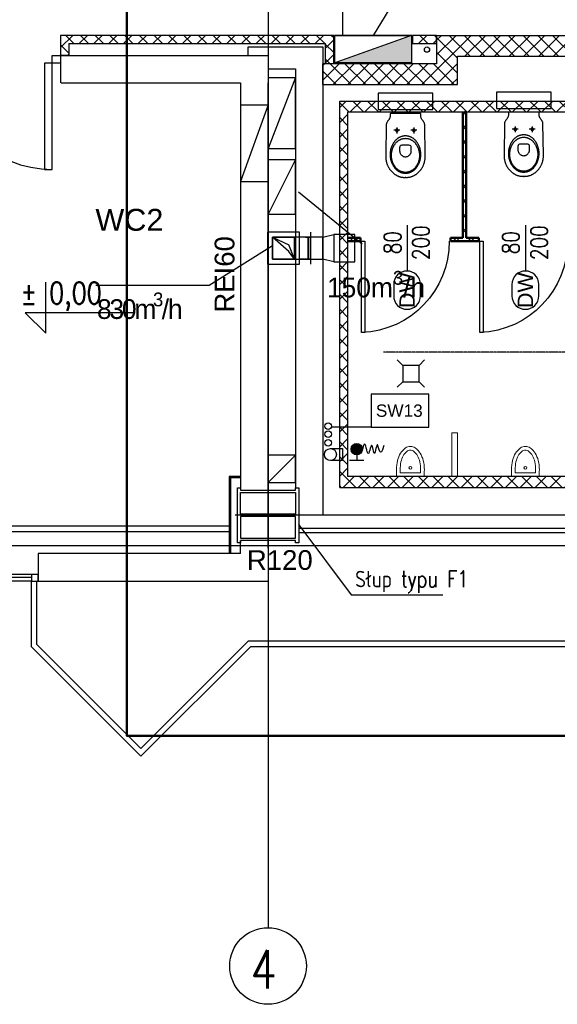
# Model space of a CAD drawing. Header units: centimetres. Extents: x -228435 to 111511, y -89367 to 428125.
# Tile 20 of 216: x -24807 to -19899, y 533 to 9528. Entities that reach past the tile are written whole.
import ezdxf
from ezdxf.enums import TextEntityAlignment as Align

# ---------------------------------------------------------------- set-up
doc = ezdxf.new("R2010")
doc.units = ezdxf.units.CM
doc.header["$LTSCALE"] = 50
for name, pattern in [('CADVENT_ABOVE_FLOOR', [12.4, 8.4, -1, 0.5, -1, 0.5, -1]), ('CADVENT_CENTERLINE', [9.9, 7.4, -1, 0.5, -1]), ('CADVENT_HIDDEN', [0.8, 0.25, -0.55]), ('DASHDOT2', [12.7, 6.35, -3.175, 0, -3.175])]:
    doc.linetypes.add(name, pattern=pattern)
doc.layers.get('0').update_dxf_attribs({"color": 8})
for name, color, linetype in [('01-104 Went PP Poziom 0$0$L_wywiew', 6, 'Continuous'), ('ARCH_GK', 8, 'Continuous'), ('ARCH_INFO_ETYK_DRZWI', 8, 'Continuous'), ('ARCH_INFO_KOTY_WYSOKOŚCIOWE_IST', 8, 'Continuous'), ('ARCH_INFO_ODPORNOŚĆ OGNIOWA', 8, 'Continuous'), ('ARCH_INFO_OPISY', 8, 'Continuous'), ('ARCH_INFO_OPISY_PRZEGRODY', 8, 'Continuous'), ('ARCH_INFO_OSIE_IST', 8, 'DASHDOT2'), ('ARCH_INFO_OSIE_OPISY_IST', 8, 'Continuous'), ('ARCH_MUROWANE_IST', 8, 'Continuous'), ('ARCH_OTWORY_WENTYLACJA_IST', 8, 'Continuous'), ('ARCH_PRZEKROJOWE_IST', 8, 'Continuous'), ('ARCH_SCHODY_IST', 8, 'Continuous'), ('ARCH_STAL_IST', 8, 'Continuous'), ('ARCH_WYPOSAŻENIE_SANITARNE', 8, 'Continuous'), ('ARCH_ŚCIANKI_WC_5', 8, 'Continuous'), ('ARCH_ŚLUSARKA_DRZWI', 8, 'Continuous'), ('ARCH_ŚLUSARKA_OKNA_IST', 8, 'Continuous'), ('ARCH_ŻELBET_IST', 8, 'Continuous'), ('bgde-nawiewCEN', 7, 'Continuous'), ('bgde-tekst', 7, 'Continuous'), ('bgde-wywiewDETAILS', 1, 'Continuous'), ('bgde-wywiewEXP', 5, 'Continuous'), ('bgde-wywiewHIDDEN', 5, 'Continuous'), ('bgde_ opis hydranty', 8, 'Continuous'), ('bgde_otwory na dach', 4, 'Continuous'), ('bgde_urządzenia', 3, 'Continuous'), ('KJP_HYDRANTY', 8, 'Continuous'), ('Kondygnacja -1$0$ARCH_HYDRANTY', 8, 'Continuous'), ('Osie rzutów$0$ARCH_INFO_OSIE_OPISY_IST', 8, 'Continuous')]:
    doc.layers.add(name, color=color, linetype=linetype)
doc.layers.add('ARCH_WIDOK', color=8, linetype='Continuous', lineweight=13)
doc.styles.add('01-104 Went PP Poziom 0$0$Standard', font='txt')
doc.styles.add('Arial', font='ARIAL.TTF')
doc.styles.add('Romans', font='Romans.shx')
doc.styles.add('ROMANS-250-CM', font='romans.shx', dxfattribs={"width": 0.8, "height": 50})
doc.styles.add('ROMANS-50-CM', font='romans.shx', dxfattribs={"width": 0.8, "height": 10})
doc.dimstyles.new('ISO-25', dxfattribs={"dimtxt": 2.5, "dimasz": 2.5, "dimexe": 1.25, "dimexo": 0.625, "dimtad": 1, "dimtxsty": 'Standard', "dimcen": 2.5, "dimadec": 0, "dimazin": 0, "dimtfac": 1, "dimtmove": 0, "dimatfit": 3, "dimfxl": 0, "dimarcsym": 0})
pattern_1 = [(45, (-121140, -45000), (-67.35192, 67.35192), []), (135, (-121140, -45000), (-67.35192, -67.35192), [])]

# ---------------------------------------------------------------- blocks, each defined once
blk = doc.blocks.new('DRZWI_DÓŁ 200')
at = {"layer": 'ARCH_INFO_ETYK_DRZWI'}
blk.add_line((0, 0), (0, -60), dxfattribs=at)
blk.add_lwpolyline([(-17.5, -77.5), (-17.5, -92.5, 1), (17.5, -92.5), (17.5, -77.5, 1)], format="xyb", close=True, dxfattribs=at)
at = {"layer": 'ARCH_INFO_ETYK_DRZWI', "style": 'Romans', "width": 0.8}
for tag, p in [('ADS_DRZWI:SZEROKOŚĆ', (-7.9, -23)), ('ADS_DRZWI:WYSOKOŚĆ', (29, -23))]:
    blk.add_attdef(tag, text='', height=22, rotation=90, dxfattribs=at).set_placement(p, align=Align.CENTER)
at = {"layer": 'ARCH_INFO_ETYK_DRZWI', "color": 1, "style": 'Arial'}
blk.add_attdef('ADS_DRZWI:ODPORNOŚĆ_OGNIOWA', text='', height=22, dxfattribs=at).set_placement((-0.1, 13.3), align=Align.BOTTOM_CENTER)
at = {"layer": 'ARCH_INFO_ETYK_DRZWI', "style": 'Arial'}
blk.add_attdef('ADS_DRZWI:SYMBOL', text='', height=20, rotation=90, dxfattribs=at).set_placement((-10, -85), align=Align.TOP_CENTER)
blk = doc.blocks.new('WC')
at = {"color": 0, "linetype": 'ByBlock', "lineweight": -2}
blk.add_line((-0.25, 58.5), (0.23, 58.5), dxfattribs=at)
for points in [[(-0.25, 58.5), (-0.49, 58.5), (-0.98, 58.48), (-1.49, 58.46), (-2, 58.42), (-2.52, 58.36), (-3.05, 58.3), (-3.57, 58.21), (-4.09, 58.12), (-4.6, 58), (-5.09, 57.87), (-5.57, 57.72), (-5.96, 57.58), (-6.34, 57.43), (-6.73, 57.27), (-7.1, 57.1), (-7.48, 56.93), (-7.85, 56.74), (-8.22, 56.55), (-8.58, 56.34), (-8.94, 56.13), (-9.29, 55.9), (-9.64, 55.67), (-9.99, 55.43), (-10.33, 55.19), (-10.66, 54.93), (-10.99, 54.66), (-11.32, 54.39), (-11.63, 54.11), (-11.95, 53.82), (-12.25, 53.52), (-12.56, 53.21), (-12.85, 52.9), (-13.14, 52.58), (-13.42, 52.25), (-13.7, 51.91), (-13.96, 51.57), (-14.23, 51.22), (-14.48, 50.86), (-14.73, 50.5), (-14.97, 50.13), (-15.2, 49.75), (-15.42, 49.36), (-15.64, 48.97), (-15.84, 48.57), (-16.04, 48.17), (-16.23, 47.76), (-16.41, 47.34), (-16.59, 46.91), (-16.75, 46.49), (-16.91, 46.05), (-17.05, 45.61), (-17.19, 45.16), (-17.31, 44.71), (-17.43, 44.25), (-17.54, 43.79), (-17.63, 43.32), (-17.72, 42.85), (-17.79, 42.37), (-17.86, 41.88), (-17.91, 41.41), (-17.96, 40.92), (-17.99, 40.42), (-18.01, 39.92), (-18.02, 39.41), (-18.02, 38.9), (-18.02, 38.9), (-17.55, 10.27), (-17.52, 9.83), (-17.44, 9.41), (-17.32, 9), (-17.17, 8.61), (-16.98, 8.24), (-16.77, 7.88), (-16.54, 7.52), (-16.3, 7.17), (-16.04, 6.82), (-15.79, 6.48), (-15.53, 6.13), (-15.27, 5.78), (-15.03, 5.42), (-14.8, 5.06), (-14.6, 4.68), (-14.41, 4.29), (-14.26, 3.89), (-14.15, 3.46), (-14.08, 3.02), (-14.05, 2.55), (-14.05, 0.68), (-13.98, 0.3), (-13.74, 0.07), (-13.23, 0), (-0.01, 0), (13.21, 0), (13.72, 0.07), (13.96, 0.3), (14.03, 0.68), (14.03, 2.55), (14.06, 3.02), (14.13, 3.46), (14.24, 3.89), (14.39, 4.29), (14.57, 4.68), (14.78, 5.06), (15.01, 5.42), (15.25, 5.78), (15.51, 6.13), (15.76, 6.48), (16.02, 6.82), (16.28, 7.17), (16.52, 7.52), (16.75, 7.88), (16.96, 8.24), (17.15, 8.61), (17.3, 9), (17.42, 9.41), (17.5, 9.83), (17.53, 10.27), (17.99, 38.9), (18, 39.41), (17.99, 39.92), (17.97, 40.42), (17.94, 40.92), (17.89, 41.41), (17.84, 41.88), (17.77, 42.37), (17.7, 42.85), (17.61, 43.32), (17.52, 43.79), (17.41, 44.25), (17.29, 44.71), (17.17, 45.16), (17.03, 45.61), (16.89, 46.05), (16.73, 46.49), (16.57, 46.91), (16.39, 47.34), (16.21, 47.76), (16.02, 48.17), (15.82, 48.57), (15.62, 48.97), (15.4, 49.36), (15.18, 49.75), (14.94, 50.13), (14.71, 50.5), (14.46, 50.86), (14.2, 51.22), (13.94, 51.57), (13.68, 51.91), (13.4, 52.25), (13.12, 52.58), (12.83, 52.9), (12.53, 53.21), (12.23, 53.52), (11.93, 53.82), (11.61, 54.11), (11.29, 54.39), (10.97, 54.66), (10.64, 54.93), (10.31, 55.19), (9.97, 55.43), (9.62, 55.67), (9.27, 55.9), (8.92, 56.13), (8.56, 56.34), (8.2, 56.55), (7.83, 56.74), (7.46, 56.93), (7.08, 57.1), (6.7, 57.27), (6.32, 57.43), (5.94, 57.58), (5.55, 57.72), (5.55, 57.72), (5.07, 57.87), (4.58, 58), (4.07, 58.12), (3.55, 58.21), (3.03, 58.3), (2.5, 58.36), (1.98, 58.42), (1.46, 58.46), (0.96, 58.48), (0.46, 58.5), (0.23, 58.5)], [(-7.75, 12.95), (-7.75, 18.26)], [(7.75, 12.95), (7.75, 18.26)], [(-10.36, 15.46), (-4.9, 15.46)], [(5.15, 15.46), (10.6, 15.46)]]:
    blk.add_lwpolyline(points, dxfattribs=at)
for points in [[(-0.01, 20.3), (-0.41, 20.31), (-0.8, 20.33), (-1.19, 20.37), (-1.58, 20.42), (-1.97, 20.48), (-2.35, 20.55), (-2.73, 20.64), (-3.1, 20.75), (-3.48, 20.86), (-3.84, 20.99), (-4.21, 21.13), (-4.56, 21.28), (-4.92, 21.44), (-5.27, 21.62), (-5.61, 21.81), (-5.95, 22.01), (-6.29, 22.22), (-6.62, 22.44), (-6.94, 22.67), (-7.26, 22.91), (-7.58, 23.17), (-7.88, 23.43), (-8.18, 23.71), (-8.48, 23.99), (-8.77, 24.28), (-9.05, 24.58), (-9.33, 24.9), (-9.6, 25.22), (-9.86, 25.55), (-10.11, 25.89), (-10.36, 26.23), (-10.6, 26.59), (-10.84, 26.95), (-11.06, 27.32), (-11.28, 27.7), (-11.49, 28.09), (-11.69, 28.48), (-11.88, 28.89), (-12.07, 29.29), (-12.24, 29.71), (-12.41, 30.13), (-12.57, 30.56), (-12.72, 30.99), (-12.86, 31.43), (-12.99, 31.88), (-13.11, 32.33), (-13.22, 32.79), (-13.32, 33.25), (-13.41, 33.72), (-13.49, 34.19), (-13.56, 34.66), (-13.63, 35.14), (-13.67, 35.63), (-13.71, 36.12), (-13.74, 36.61), (-13.76, 37.11), (-13.76, 37.61), (-13.76, 37.61), (-13.76, 38.11), (-13.74, 38.6), (-13.71, 39.1), (-13.67, 39.59), (-13.63, 40.07), (-13.56, 40.55), (-13.49, 41.03), (-13.41, 41.5), (-13.32, 41.95), (-13.22, 42.42), (-13.11, 42.87), (-12.99, 43.32), (-12.86, 43.77), (-12.72, 44.21), (-12.57, 44.64), (-12.41, 45.07), (-12.24, 45.49), (-12.07, 45.91), (-11.88, 46.32), (-11.69, 46.72), (-11.49, 47.11), (-11.28, 47.5), (-11.06, 47.88), (-10.84, 48.25), (-10.6, 48.61), (-10.36, 48.97), (-10.11, 49.32), (-9.86, 49.65), (-9.6, 49.98), (-9.33, 50.3), (-9.05, 50.62), (-8.77, 50.92), (-8.48, 51.21), (-8.18, 51.5), (-7.88, 51.77), (-7.58, 52.03), (-7.26, 52.29), (-6.94, 52.53), (-6.62, 52.76), (-6.29, 52.98), (-5.95, 53.19), (-5.61, 53.39), (-5.27, 53.58), (-4.92, 53.76), (-4.56, 53.92), (-4.21, 54.07), (-3.84, 54.21), (-3.48, 54.34), (-3.1, 54.46), (-2.73, 54.56), (-2.35, 54.65), (-1.97, 54.72), (-1.58, 54.79), (-1.19, 54.83), (-0.8, 54.87), (-0.41, 54.89), (-0.01, 54.9), (-0.01, 54.9), (0.39, 54.89), (0.78, 54.87), (1.17, 54.83), (1.56, 54.79), (1.95, 54.72), (2.33, 54.65), (2.71, 54.56), (3.08, 54.46), (3.45, 54.34), (3.82, 54.21), (4.18, 54.07), (4.54, 53.92), (4.9, 53.76), (5.25, 53.58), (5.59, 53.39), (5.93, 53.19), (6.27, 52.98), (6.6, 52.76), (6.92, 52.53), (7.24, 52.29), (7.55, 52.03), (7.86, 51.77), (8.16, 51.5), (8.46, 51.21), (8.75, 50.92), (9.03, 50.62), (9.31, 50.3), (9.58, 49.98), (9.84, 49.65), (10.09, 49.32), (10.34, 48.97), (10.58, 48.61), (10.81, 48.25), (11.04, 47.88), (11.26, 47.5), (11.47, 47.11), (11.67, 46.72), (11.86, 46.32), (12.05, 45.91), (12.22, 45.49), (12.39, 45.07), (12.55, 44.64), (12.7, 44.21), (12.84, 43.77), (12.97, 43.32), (13.09, 42.87), (13.2, 42.42), (13.3, 41.95), (13.39, 41.5), (13.47, 41.03), (13.54, 40.55), (13.6, 40.07), (13.65, 39.59), (13.69, 39.1), (13.72, 38.6), (13.74, 38.11), (13.74, 37.61), (13.74, 37.61), (13.74, 37.11), (13.72, 36.61), (13.69, 36.12), (13.65, 35.63), (13.6, 35.14), (13.54, 34.66), (13.47, 34.19), (13.39, 33.72), (13.3, 33.25), (13.2, 32.79), (13.09, 32.33), (12.97, 31.88), (12.84, 31.43), (12.7, 30.99), (12.55, 30.56), (12.39, 30.13), (12.22, 29.71), (12.05, 29.29), (11.86, 28.89), (11.67, 28.48), (11.47, 28.09), (11.26, 27.7), (11.04, 27.32), (10.81, 26.95), (10.58, 26.59), (10.34, 26.23), (10.09, 25.89), (9.84, 25.55), (9.58, 25.22), (9.31, 24.9), (9.03, 24.58), (8.75, 24.28), (8.46, 23.99), (8.16, 23.71), (7.86, 23.43), (7.55, 23.17), (7.24, 22.91), (6.92, 22.67), (6.6, 22.44), (6.27, 22.22), (5.93, 22.01), (5.59, 21.81), (5.25, 21.62), (4.9, 21.44), (4.54, 21.28), (4.18, 21.13), (3.82, 20.99), (3.45, 20.86), (3.08, 20.75), (2.71, 20.64), (2.33, 20.55), (1.95, 20.48), (1.56, 20.42), (1.17, 20.37), (0.78, 20.33), (0.39, 20.31), (-0.01, 20.3)], [(-0.01, 22.76), (-0.41, 22.77), (-0.82, 22.79), (-1.21, 22.83), (-1.61, 22.89), (-2, 22.95), (-2.39, 23.04), (-2.77, 23.13), (-3.15, 23.24), (-3.52, 23.36), (-3.89, 23.5), (-4.26, 23.65), (-4.62, 23.81), (-4.97, 23.99), (-5.32, 24.18), (-5.67, 24.38), (-6.01, 24.59), (-6.34, 24.82), (-6.66, 25.05), (-6.98, 25.3), (-7.3, 25.56), (-7.61, 25.83), (-7.91, 26.11), (-8.2, 26.4), (-8.48, 26.7), (-8.76, 27.01), (-9.03, 27.33), (-9.3, 27.66), (-9.55, 28), (-9.8, 28.35), (-10.04, 28.71), (-10.27, 29.07), (-10.49, 29.45), (-10.7, 29.83), (-10.9, 30.22), (-11.1, 30.62), (-11.28, 31.02), (-11.46, 31.44), (-11.62, 31.85), (-11.78, 32.28), (-11.92, 32.71), (-12.05, 33.15), (-12.18, 33.6), (-12.29, 34.05), (-12.39, 34.5), (-12.48, 34.97), (-12.56, 35.43), (-12.63, 35.91), (-12.68, 36.38), (-12.73, 36.86), (-12.76, 37.35), (-12.78, 37.84), (-12.78, 38.33), (-12.78, 38.33), (-12.78, 38.82), (-12.76, 39.31), (-12.73, 39.8), (-12.68, 40.28), (-12.63, 40.75), (-12.56, 41.23), (-12.48, 41.69), (-12.39, 42.14), (-12.29, 42.6), (-12.18, 43.05), (-12.05, 43.49), (-11.92, 43.93), (-11.78, 44.36), (-11.62, 44.79), (-11.46, 45.21), (-11.28, 45.62), (-11.1, 46.03), (-10.9, 46.42), (-10.7, 46.82), (-10.49, 47.2), (-10.27, 47.57), (-10.04, 47.94), (-9.8, 48.29), (-9.55, 48.64), (-9.3, 48.98), (-9.03, 49.31), (-8.76, 49.63), (-8.48, 49.94), (-8.2, 50.24), (-7.91, 50.54), (-7.61, 50.82), (-7.3, 51.08), (-6.98, 51.34), (-6.66, 51.59), (-6.34, 51.83), (-6.01, 52.05), (-5.67, 52.26), (-5.32, 52.47), (-4.97, 52.65), (-4.62, 52.83), (-4.26, 52.99), (-3.89, 53.14), (-3.52, 53.28), (-3.15, 53.4), (-2.77, 53.51), (-2.39, 53.61), (-2, 53.69), (-1.61, 53.76), (-1.21, 53.81), (-0.82, 53.85), (-0.41, 53.87), (-0.01, 53.88), (-0.01, 53.88), (0.39, 53.87), (0.8, 53.85), (1.19, 53.81), (1.59, 53.76), (1.98, 53.69), (2.37, 53.61), (2.75, 53.51), (3.13, 53.4), (3.5, 53.28), (3.87, 53.14), (4.24, 52.99), (4.6, 52.83), (4.95, 52.65), (5.3, 52.47), (5.65, 52.26), (5.99, 52.05), (6.32, 51.83), (6.64, 51.59), (6.96, 51.34), (7.28, 51.08), (7.58, 50.82), (7.89, 50.54), (8.18, 50.24), (8.46, 49.94), (8.74, 49.63), (9.01, 49.31), (9.28, 48.98), (9.53, 48.64), (9.78, 48.29), (10.02, 47.94), (10.25, 47.57), (10.47, 47.2), (10.68, 46.82), (10.88, 46.42), (11.08, 46.03), (11.26, 45.62), (11.44, 45.21), (11.6, 44.79), (11.75, 44.36), (11.9, 43.93), (12.03, 43.49), (12.16, 43.05), (12.27, 42.6), (12.37, 42.14), (12.46, 41.69), (12.54, 41.23), (12.61, 40.75), (12.66, 40.28), (12.7, 39.8), (12.74, 39.31), (12.75, 38.82), (12.76, 38.33), (12.76, 38.33), (12.75, 37.84), (12.74, 37.35), (12.7, 36.86), (12.66, 36.38), (12.61, 35.91), (12.54, 35.43), (12.46, 34.97), (12.37, 34.5), (12.27, 34.05), (12.16, 33.6), (12.03, 33.15), (11.9, 32.71), (11.75, 32.28), (11.6, 31.85), (11.44, 31.44), (11.26, 31.02), (11.08, 30.62), (10.88, 30.22), (10.68, 29.83), (10.47, 29.45), (10.25, 29.07), (10.02, 28.71), (9.78, 28.35), (9.53, 28), (9.28, 27.66), (9.01, 27.33), (8.74, 27.01), (8.46, 26.7), (8.18, 26.4), (7.89, 26.11), (7.58, 25.83), (7.28, 25.56), (6.96, 25.3), (6.64, 25.05), (6.32, 24.82), (5.99, 24.59), (5.65, 24.38), (5.3, 24.18), (4.95, 23.99), (4.6, 23.81), (4.24, 23.65), (3.87, 23.5), (3.5, 23.36), (3.13, 23.24), (2.75, 23.13), (2.37, 23.04), (1.98, 22.95), (1.59, 22.89), (1.19, 22.83), (0.8, 22.79), (0.39, 22.77), (-0.01, 22.76)], [(-0.24, 28.82), (-2.93, 28.82), (-3.62, 28.9), (-4.15, 29.12), (-4.52, 29.44), (-4.77, 29.82), (-4.91, 30.24), (-4.98, 30.64), (-5, 30.99), (-5.01, 34.75), (-4.98, 35.23), (-4.9, 35.71), (-4.77, 36.17), (-4.6, 36.61), (-4.39, 37.04), (-4.14, 37.45), (-3.86, 37.83), (-3.55, 38.19), (-3.21, 38.52), (-2.85, 38.83), (-2.47, 39.1), (-2.08, 39.33), (-1.67, 39.53), (-1.26, 39.69), (-0.84, 39.81), (-0.43, 39.88), (-0.01, 39.91), (0.4, 39.88), (0.82, 39.81), (1.23, 39.69), (1.65, 39.53), (2.05, 39.33), (2.45, 39.1), (2.83, 38.82), (3.19, 38.52), (3.53, 38.18), (3.84, 37.82), (4.12, 37.43), (4.37, 37.02), (4.58, 36.59), (4.75, 36.15), (4.88, 35.68), (4.96, 35.21), (4.99, 34.72), (4.99, 30.97), (4.97, 30.62), (4.9, 30.23), (4.75, 29.82), (4.5, 29.44), (4.13, 29.12), (3.61, 28.9), (2.92, 28.82)], [(-6.6, 15.46), (-6.67, 15.87), (-6.84, 16.19), (-7.1, 16.42), (-7.41, 16.56), (-7.75, 16.61), (-8.09, 16.56), (-8.41, 16.42), (-8.66, 16.19), (-8.84, 15.87), (-8.9, 15.46), (-8.84, 15.04), (-8.66, 14.72), (-8.41, 14.49), (-8.09, 14.35), (-7.75, 14.31), (-7.41, 14.35), (-7.1, 14.49), (-6.84, 14.72), (-6.67, 15.04), (-6.6, 15.46)], [(8.9, 15.46), (8.84, 15.87), (8.66, 16.19), (8.4, 16.42), (8.09, 16.56), (7.75, 16.61), (7.41, 16.56), (7.1, 16.42), (6.84, 16.19), (6.67, 15.87), (6.6, 15.46), (6.67, 15.04), (6.84, 14.72), (7.1, 14.49), (7.41, 14.35), (7.75, 14.31), (8.09, 14.35), (8.41, 14.49), (8.66, 14.72), (8.84, 15.04), (8.9, 15.46)]]:
    blk.add_lwpolyline(points, close=True, dxfattribs=at)
at = {"color": 0, "linetype": 'ByBlock', "lineweight": -2, "ltscale": 3}
blk.add_lwpolyline([(25, -18.5), (25, -3.5), (-25, -3.5), (-25, -18.5)], close=True, dxfattribs=at)
blk = doc.blocks.new('pissoir')
at = {"lineweight": 5}
for p, q in [((-3.32, 12.7), (0, 12.7)), ((-3.32, 9.25), (-3.32, -9.25)), ((0, 12.7), (0, -12.7)), ((-3.32, -12.7), (0, -12.7))]:
    blk.add_line(p, q, dxfattribs=at)
for points in [[(-3.32, 12.7, 0.006599), (-6.19, 12.75, 0.060974), (-14.71, 11.71, 0.074343), (-21.22, 9.02, 0.106943), (-26.04, 4.49, 0.152216), (-27.44, 0, 0.152216), (-26.04, -4.49, 0.106943), (-21.22, -9.02, 0.074343), (-14.71, -11.71, 0.060974), (-6.19, -12.75, 0.006599), (-3.32, -12.7)], [(-6.19, 9.35, 0.053465), (-13.4, 8.58, 0.067315), (-18.81, 6.61, 0.105184), (-22.93, 3.2, 0.16885), (-24.04, 0, 0.16885)], [(-24.04, 0, 0.16885), (-22.93, -3.2, 0.105184), (-18.81, -6.61, 0.067315), (-13.4, -8.58, 0.053465), (-6.19, -9.35, 0.053465)]]:
    blk.add_lwpolyline(points, format="xyb", dxfattribs=at)
blk.add_circle((-7.92, 0), 1.29, dxfattribs=at)
for centre, start, end in [((-5.31, -6.13), 82.62287, 93.27143), ((-5.31, 6.13), 266.72857, 277.37713)]:
    blk.add_arc(centre, 15.51, start, end, dxfattribs=at)
blk = doc.blocks.new('Poziom 0_część B$0$złączka')
at = {"ltscale": 100}
h = blk.add_hatch(color=256, dxfattribs=at)
edge = h.paths.add_edge_path()
edge.add_arc((10.13, 0), 5.2, 0, 360)
for p, q in [((0, 6.5), (0, -6.5)), ((4.93, 0), (0, 0)), ((9.41, -9.21), (11.45, -8.74)), ((13.32, -6.15), (10.13, -5.2)), ((11.45, -8.74), (13.27, -8.23)), ((13.27, -8.23), (14.47, -7.64)), ((14.63, -6.95), (13.32, -6.15)), ((14.47, -7.64), (14.63, -6.95)), ((6.08, -10.51), (6.36, -10.07)), ((6.6, -10.96), (6.08, -10.51)), ((6.13, -16.13), (6.36, -15.82)), ((6.64, -16.47), (6.13, -16.13)), ((6.36, -10.07), (7.57, -9.64)), ((6.36, -15.82), (7.21, -15.51)), ((7.7, -11.42), (6.6, -10.96)), ((7.74, -16.82), (6.64, -16.47)), ((7.21, -15.51), (8.46, -15.21)), ((7.57, -9.64), (9.41, -9.21)), ((9.15, -11.88), (7.7, -11.42)), ((9.2, -17.18), (7.74, -16.82)), ((8.46, -15.21), (9.92, -14.91)), ((10.71, -12.33), (9.15, -11.88)), ((10.8, -17.55), (9.2, -17.18)), ((9.92, -14.91), (11.38, -14.6)), ((12.14, -12.77), (10.71, -12.33)), ((12.3, -17.93), (10.8, -17.55)), ((11.38, -14.6), (12.64, -14.28)), ((13.23, -13.18), (12.14, -12.77)), ((13.48, -18.32), (12.3, -17.93)), ((12.64, -14.28), (13.49, -13.94)), ((13.73, -13.58), (13.23, -13.18)), ((13.49, -13.94), (13.73, -13.58)), ((7.3, -21.72), (8.09, -21.01)), ((7.63, -22.57), (7.3, -21.72)), ((9.51, -23.61), (7.63, -22.57)), ((8.09, -21.01), (9.58, -20.43)), ((13.36, -24.87), (9.51, -23.61)), ((9.58, -20.43), (11.34, -19.94)), ((11.34, -19.94), (12.95, -19.51)), ((12.95, -19.51), (13.98, -19.11)), ((14.12, -18.71), (13.48, -18.32)), ((13.98, -19.11), (14.12, -18.71))]:
    blk.add_line(p, q, dxfattribs=at)
blk.add_circle((10.13, 0), 5.2, dxfattribs=at)
blk = doc.blocks.new('Poziom 0_część B$0$WPUST PODŁOGOWY')
for points in [[(-12.5, 12.5), (-7.5, 7.5)], [(12.5, 12.5), (7.5, 7.5)], [(-7.5, -7.5), (-12.5, -12.5)], [(7.5, -7.5), (12.5, -12.5)]]:
    blk.add_lwpolyline(points)
blk.add_lwpolyline([(-7.5, 7.5), (7.5, 7.5), (7.5, -7.5), (-7.5, -7.5)], close=True)
blk = doc.blocks.new('Osie rzutów')
at = {"layer": 'ARCH_INFO_OSIE_IST', "ltscale": 10}
for p, q in [((9860, 12510), (9860, 4623.26)), ((9860, 4970), (9860, 5030)), ((4436.04, 5000), (15156.54, 5000)), ((9890, 5000), (9830, 5000))]:
    blk.add_line(p, q, dxfattribs=at)
at = {"layer": 'ARCH_INFO_OSIE_OPISY_IST'}
blk.add_circle((9860, 4588.26), 35, dxfattribs=at)
at = {"layer": 'ARCH_INFO_OSIE_OPISY_IST', "style": 'ROMANS-250-CM', "width": 0.8}
blk.add_text('4', height=35, dxfattribs=at).set_placement((9844.03, 4567.67))
blk = doc.blocks.new('*U1428')
at = {"linetype": 'Continuous', "lineweight": -2}
for p, q in [((0, 195, 145), (0, -95, 145)), ((0, 195, -145), (0, 195, 145)), ((0, -95, -145), (0, 195, -145)), ((0, -95, 145), (0, -95, -145)), ((0, -200, 100), (0, -200, -100)), ((0, -200, -100), (0, -200, -145)), ((0, -200, 145), (0, -200, 100))]:
    blk.add_line(p, q, dxfattribs=at)
at = {"color": 0, "linetype": 'ByBlock', "lineweight": -2}
for p, q in [((0, -50, -100), (0, 150, -100)), ((0, 150, -100), (0, 150, 100)), ((0, 150, 100), (0, -50, 100)), ((0, -50, 100), (0, -50, -100)), ((0, -150, 100), (0, -95, 100)), ((0, -150, -100), (0, -95, -100)), ((0, -200, 100), (0, -150, 100)), ((0, -150, -100), (0, -200, -100))]:
    blk.add_line(p, q, dxfattribs=at)
at = {"linetype": 'Continuous', "lineweight": -3}
blk.add_line((0, -180, 100), (0, -180, -100), dxfattribs=at)

msp = doc.modelspace()

# ---------------------------------------------------------------- hatches: boundary and pattern name
at = {"layer": 'ARCH_GK', "linetype": 'Continuous', "lineweight": -3}
h = msp.add_hatch(dxfattribs=at)
h.set_pattern_fill('ANSI37', color=256, scale=30, angle=-360, style=0)
h.set_pattern_definition(pattern_1)
h.paths.add_polyline_path([(-21000, 9385), (-21000, 9125), (-22040.00002, 9125), (-22040.00002, 8935), (-20810, 8935), (-20810, 9195), (-17520, 9195), (-17520, 8785), (-21885, 8785), (-21885, 5255), (-17520, 5255), (-17520, 5000), (-17370, 5000), (-17370, 5255), (-15970, 5255), (-13320, 5255), (-13320, 5000), (-13120, 5000), (-13120, 5255), (-7465, 5255), (-7465, 5000), (-7265, 5000), (-7265, 5255), (-3215, 5255), (-3215, 5000), (-3065, 5000), (-3065, 5255), (3210, 5255), (3210, 5000), (3410, 5000), (3410, 11345), (3210, 11345), (3210, 9385), (2525, 9385), (2525, 9185), (3210, 9185), (3210, 5355), (1375, 5355), (1375, 9185), (1375, 9385), (1225, 9385), (-8228.75, 9385), (-8228.75, 9045), (-8228.75, 8945), (-7465, 8945), (-7465, 7327), (-7265, 7327), (-7265, 8945), (-3215, 8945), (-3215, 7305), (-3065, 7305), (-3065, 7850), (-3065, 8945), (1225, 8945), (1225, 5355), (-3065, 5355), (-3065, 6075), (-3215, 6075), (-3215, 5355), (-7265, 5355), (-7265, 5825), (-7465, 5825), (-7465, 5355), (-10192.5, 5355), (-10192.5, 8945), (-9428.75, 8945), (-9428.75, 9045), (-9428.75, 9385), (-11156.25, 9385), (-11156.25, 9045), (-11156.25, 8945), (-10392.5, 8945), (-10392.5, 5355), (-13120, 5355), (-13120, 5825), (-13320, 5825), (-13320, 5355), (-16070, 5355), (-17370, 5355), (-17370, 6075), (-17520, 6075), (-17520, 5355), (-21810, 5355), (-21810, 8685), (-17520, 8685), (-17520, 7305), (-17370, 7305), (-17370, 8945), (-13320, 8945), (-13320, 7327), (-13120, 7327), (-13120, 8945), (-12356.25, 8945), (-12356.25, 9045), (-12356.25, 9385)])
h.paths.add_polyline_path([(-13320, 9195), (-13320, 9045), (-17370, 9045), (-17370, 9195)], flags=16)
h.paths.add_polyline_path([(-13120, 9195), (-12431.25, 9195), (-12431.25, 9045), (-13120, 9045)], flags=16)
h.paths.add_polyline_path([(-11081.25, 9195), (-10392.5, 9195), (-10392.5, 9045), (-11081.25, 9045)], flags=16)
h.paths.add_polyline_path([(-10192.5, 9195), (-9503.75, 9195), (-9503.75, 9045), (-10192.5, 9045)], flags=16)
h.paths.add_polyline_path([(-8153.75, 9195), (-7465, 9195), (-7465, 9045), (-8153.75, 9045)], flags=16)
h.paths.add_polyline_path([(-7265, 9195), (-3215, 9195), (-3215, 9045), (-7265, 9045)], flags=16)
h.paths.add_polyline_path([(-3065, 9195), (1225, 9195), (1225, 9045), (-3065, 9045)], flags=16)
h = msp.add_hatch(dxfattribs=at)
h.set_pattern_fill('ANSI37', color=256, scale=30, angle=-360, style=0)
h.set_pattern_definition(pattern_1)
h.paths.add_polyline_path([(-24435.00002, 9385), (-24435.00002, 9200), (-24360.00002, 9200), (-24360.00002, 9310), (-22015, 9310), (-22015, 9125), (-21940, 9125), (-21940, 9385)])
h = msp.add_hatch(dxfattribs=at)
h.set_pattern_fill('ANSI37', color=256, scale=30, angle=-360, style=0)
h.set_pattern_definition(pattern_1)
h.paths.add_polyline_path([(-21220, 9310), (-21000, 9310), (-21000, 9385), (-21220, 9385)])
at = {"layer": 'ARCH_ŚCIANKI_WC_5', "linetype": 'Continuous', "lineweight": -3}
h = msp.add_hatch(dxfattribs=at)
h.set_pattern_fill('ANSI37', color=256, scale=30, style=0)
h.set_pattern_definition([(45, (-120770, -45000), (-67.35192, 67.35192), []), (135, (-120770, -45000), (-67.35192, -67.35192), [])])
h.paths.add_polyline_path([(-20760, 7535), (-20745, 7527.5), (-20730, 7535), (-20730, 8685), (-20745, 8715.83333), (-20760, 8685)], flags=0)
h = msp.add_hatch(dxfattribs=at)
h.set_pattern_fill('ANSI37', color=256, scale=30, angle=-360, style=0)
h.set_pattern_definition([(45, (-120770, -45000), (-67.35192, 67.35192), []), (135, (-120770, -45000), (-67.35192, -67.35192), [])])
h.paths.add_polyline_path([(-21810, 7535), (-21832.5, 7520), (-21810, 7505), (-21695, 7505), (-21695, 7535)], flags=0)
h.paths.add_polyline_path([(-20875, 7535), (-20875, 7505), (-20745, 7505), (-20745, 7527.5), (-20760, 7535)], flags=0)
h.paths.add_polyline_path([(-20730, 7535), (-20745, 7527.5), (-20745, 7505), (-20615, 7505), (-20615, 7535)], flags=0)
h.paths.add_polyline_path([(-19795, 7535), (-19795, 7505), (-19665, 7505), (-19665, 7527.5), (-19680, 7535)], flags=0)
h.paths.add_polyline_path([(-19650, 7535), (-19665, 7527.5), (-19665, 7505), (-19535, 7505), (-19535, 7535)], flags=0)
h.paths.add_polyline_path([(-18715, 7535), (-18715, 7505), (-18585, 7505), (-18585, 7527.5), (-18600, 7535)], flags=0)
h.paths.add_polyline_path([(-18570, 7535), (-18585, 7527.5), (-18585, 7505), (-18455, 7505), (-18455, 7535)], flags=0)
h.paths.add_polyline_path([(-17635, 7535), (-17635, 7505), (-17520, 7505), (-17472.5, 7520), (-17520, 7535)], flags=0)
at = {"layer": 'Kondygnacja -1$0$ARCH_HYDRANTY'}
msp.add_hatch(color=256, dxfattribs=at).paths.add_polyline_path([(-21930, 9135), (-21230, 9135), (-21230, 9385)])

# ---------------------------------------------------------------- linework, layer by layer
at = {"layer": 'ARCH_GK', "linetype": 'Continuous', "lineweight": -3}
for p, q in [((-21940, 9385, 630), (-24435.00002, 9385, 630)), ((-24435.00002, 9385, 630), (-24435.00002, 9310, 630)), ((-24435.00002, 9385, 630), (-24435.00002, 9200, 630)), ((-21940, 9125, 630), (-21940, 9385, 630)), ((-21000, 9385, 630), (-12356.25, 9385, 630)), ((-21000, 9385, 630), (-21000, 9125, 630)), ((-24360.00002, 9310, 630), (-22015, 9310, 630)), ((-24360.00002, 9310, 630), (-24360.00002, 9200, 630)), ((-22015, 9125, 630), (-22015, 9310, 630)), ((-24360.00002, 9200, 630), (-24435.00002, 9200, 630)), ((-20810, 9195, 630), (-17520, 9195, 630)), ((-20810, 8935, 630), (-20810, 9195, 630)), ((-21000, 9125, 630), (-22040.00002, 9125, 630)), ((-22040.00002, 8935, 630), (-22040.00002, 9125, 630)), ((-22040.00002, 8935, 630), (-20810, 8935, 630)), ((-21885, 8785, 630), (-17520, 8785, 630)), ((-21885, 5255, 630), (-21885, 8785, 630)), ((-21810, 8685, 630), (-17520, 8685, 630)), ((-21810, 5355, 630), (-21810, 8685, 630)), ((-17520, 5355, 630), (-21810, 5355, 630)), ((-21885, 5255, 630), (-17520, 5255, 630))]:
    msp.add_line(p, q, dxfattribs=at)
at = {"layer": 'ARCH_GK', "linetype": 'Continuous', "lineweight": -3, "elevation": 630}
msp.add_lwpolyline([(-21220, 9310), (-21000, 9310), (-21000, 9385), (-21220, 9385)], close=True, dxfattribs=at)
at = {"layer": 'ARCH_GK', "elevation": 630}
for points in [[(-22790, 5355), (-22895, 5355)], [(-22895, 5355), (-22895, 4650)], [(-22790, 5342.5), (-22895, 5342.5)], [(-22882.5, 5342.5), (-22882.5, 4650)]]:
    msp.add_lwpolyline(points, dxfattribs=at)
at = {"layer": 'ARCH_INFO_KOTY_WYSOKOŚCIOWE_IST', "elevation": 630}
msp.add_lwpolyline([(-23759.76337, 6850.40215), (-24756.94731, 6850.40215), (-24569.44731, 6662.90215), (-24569.44731, 7131.33584)], dxfattribs=at)
at = {"layer": 'ARCH_INFO_OPISY_PRZEGRODY', "elevation": 630}
msp.add_lwpolyline([(-21597.63823, 5805.66346), (-21072.63823, 5805.66346), (-21072.63823, 6105.66346), (-21597.63823, 6105.66346), (-21597.63823, 5805.66346)], close=True, dxfattribs=at)
msp.add_lwpolyline([(-21597.63823, 5805.66346), (-21959.07816, 5805.66346)], dxfattribs=at)
at = {"layer": 'ARCH_MUROWANE_IST', "ltscale": 4}
for p, q in [((-22720.00002, 9200, 630), (-22720.00002, 9280, 630)), ((-22720.00002, 9280, 630), (-22040.00002, 9280, 630)), ((-22040.00002, 9280, 630), (-22040.00002, 5000, 630)), ((-22290, 5300, 630), (-22290, 5550, 630)), ((-10820, 5000, 630), (-22260, 5000, 630)), ((-10820, 4880, 630), (-22260, 4880, 630)), ((-10820, 4840, 630), (-22260, 4840, 630)), ((-13071.72773, 4720, 630), (-39021.72773, 4720, 630)), ((3410, 4720, 630), (-22540, 4720, 630))]:
    msp.add_line(p, q, dxfattribs=at)
at = {"layer": 'ARCH_MUROWANE_IST', "ltscale": 4, "elevation": 630}
msp.add_lwpolyline([(-22540, 9080), (-22290.00002, 9080), (-22290, 5250)], dxfattribs=at)
at = {"layer": 'ARCH_OTWORY_WENTYLACJA_IST'}
for p, q in [((-22540, 9000.00034, 630), (-22290, 9000.00034, 630)), ((-22290, 9000.00034, 630), (-22540, 8350.00034, 630)), ((-22540, 8350.00034, 630), (-22290, 8350.00034, 630)), ((-22540, 8250.00034, 630), (-22290, 8250.00034, 630)), ((-22290, 8250.00034, 630), (-22540, 7750.00034, 630)), ((-22540, 7750.00034, 630), (-22290, 7750.00034, 630)), ((-22290, 5550, 630), (-22540, 5550, 630)), ((-22540, 5300, 630), (-22290, 5550, 630)), ((-22540, 5300, 630), (-22290, 5300, 630))]:
    msp.add_line(p, q, dxfattribs=at)
at = {"layer": 'ARCH_OTWORY_WENTYLACJA_IST', "elevation": 630}
msp.add_lwpolyline([(-21969.90078, 5610), (-21860.00002, 5610), (-21860.00002, 5500), (-21969.90078, 5500)], dxfattribs=at)
at = {"layer": 'ARCH_OTWORY_WENTYLACJA_IST'}
for centre, radius in [((-21991.00532, 5814.97865, -5670), 30), ((-21991.00532, 5742.366, -5670), 30), ((-21991.00532, 5662.83778, -5670), 30), ((-21969.90078, 5555, 630), 55)]:
    msp.add_circle(centre, radius, dxfattribs=at)
at = {"layer": 'ARCH_PRZEKROJOWE_IST', "ltscale": 4}
for p, q in [((-24700, 3800, 630), (-23700, 2800, 630)), ((-24650, 3820.71068, 630), (-23715.18171, 2885.89239, 630))]:
    msp.add_line(p, q, dxfattribs=at)
at = {"layer": 'ARCH_PRZEKROJOWE_IST', "ltscale": 4, "elevation": 630}
for points in [[(-10540, 3800.01508), (-22700, 3799.98414), (-23700, 2799.98414), (-24700, 3799.98414), (-24700, 4400)], [(-10540, 3850.00001), (-22720.71068, 3849.98414), (-23700, 2870.69481), (-24650, 3820.69481), (-24650, 4400)]]:
    msp.add_lwpolyline(points, dxfattribs=at)
at = {"layer": 'ARCH_SCHODY_IST'}
for p, q in [((-22895, 4900, 630), (-33620, 4900, 630)), ((-22895, 4850, 630), (-33620, 4850, 630))]:
    msp.add_line(p, q, dxfattribs=at)
at = {"layer": 'ARCH_STAL_IST', "elevation": 630}
for points in [[(-22820, 4750), (-22820, 5250), (-22790, 5250), (-22790, 5230), (-22290, 5230), (-22290, 5250), (-22260, 5250), (-22260, 4750), (-22290, 4750), (-22290, 4770), (-22790, 4770), (-22790, 4750)], [(-22290, 5010), (-22790, 5010), (-22790, 5210), (-22290, 5210)], [(-22790, 4790), (-22290, 4790), (-22290, 4990), (-22790, 4990)]]:
    msp.add_lwpolyline(points, close=True, dxfattribs=at)
at = {"layer": 'ARCH_WIDOK', "elevation": 630}
msp.add_lwpolyline([(-20810, 5355), (-20810, 5755), (-20860, 5755), (-20860, 5355)], close=True, dxfattribs=at)
at = {"layer": 'ARCH_ŚCIANKI_WC_5', "linetype": 'Continuous', "lineweight": 50}
for p, q in [((-20760, 8685, 630), (-20760, 7535, 630)), ((-20730, 7535, 630), (-20730, 8685, 630)), ((-21695, 7535, 630), (-21810, 7535, 630)), ((-21810, 7505, 630), (-21695, 7505, 630)), ((-21695, 7505, 630), (-21695, 7535, 630)), ((-20875, 7535, 630), (-20875, 7505, 630)), ((-20760, 7535, 630), (-20875, 7535, 630)), ((-20875, 7505, 630), (-20615, 7505, 630)), ((-20615, 7535, 630), (-20730, 7535, 630)), ((-20615, 7505, 630), (-20615, 7535, 630))]:
    msp.add_line(p, q, dxfattribs=at)
at = {"layer": 'ARCH_ŚLUSARKA_DRZWI', "linetype": 'Continuous', "lineweight": -3, "elevation": 630}
for points in [[(-24510.00002, 9200), (-24435.00002, 9200), (-24435.00002, 9130), (-24510.00002, 9130)], [(-24510.00002, 9130), (-24580.00002, 9130), (-24580.00002, 8160), (-24510.00002, 8160)], [(-21685, 7505), (-21655, 7505), (-21655, 6670), (-21685, 6670)], [(-20605, 7505), (-20575, 7505), (-20575, 6670), (-20605, 6670)]]:
    msp.add_lwpolyline(points, close=True, dxfattribs=at)
at = {"layer": 'ARCH_ŚLUSARKA_DRZWI', "linetype": 'Continuous', "lineweight": -3}
msp.add_arc((-24510.00002, 9130, 630), 970, 180, 270, dxfattribs=at)
at = {"layer": 'ARCH_ŚLUSARKA_DRZWI', "linetype": 'Continuous', "lineweight": -3, "extrusion": (0, 0, -1)}
for centre in [(21715.51262, 7499.96718, -630), (20635.51262, 7499.96718, -630)]:
    msp.add_arc(centre, 830.52787, 179.652797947, 267.894546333, dxfattribs=at)
at = {"layer": 'ARCH_ŚLUSARKA_OKNA_IST'}
for p, q in [((-24700, 4460, 630), (-26410, 4460, 630)), ((-26410, 4435, 630), (-24700, 4435, 630)), ((-24700, 4400, 630), (-26410, 4400, 630))]:
    msp.add_line(p, q, dxfattribs=at)
at = {"layer": 'ARCH_ŚLUSARKA_OKNA_IST', "elevation": 630}
msp.add_lwpolyline([(-24700, 4400), (-24640, 4400), (-24640, 4460), (-24700, 4460)], close=True, dxfattribs=at)
at = {"layer": 'ARCH_ŻELBET_IST', "ltscale": 4}
for p, q in [((-24435.00002, 9200, 630), (-24435.00002, 8950, 630)), ((-24435.00002, 9200, 630), (-22540, 9200, 630)), ((-22540, 9200, 630), (-22540, 7750.00034, 630)), ((-22290, 8350.00034, 630), (-22290, 9000.00034, 630)), ((-22790, 8950, 630), (-22790, 8750.00034, 630)), ((-22540, 5230, 630), (-22540, 8950, 630)), ((-22790, 8750.00034, 630), (-22540, 8750.00034, 630)), ((-22540, 8750.00034, 630), (-22790, 8050.00034, 630)), ((-22290, 7750.00034, 630), (-22290, 8250.00034, 630)), ((-22790, 8050.00034, 630), (-22540, 8050.00034, 630)), ((-22790, 4650, 630), (-22790, 4770, 630)), ((-22540, 4770, 630), (-22540, 4400, 630)), ((-24640, 4650, 630), (-24640, 4400, 630)), ((-22790, 4650, 630), (-24640, 4650, 630)), ((-24640, 4400, 630), (-22540, 4400, 630))]:
    msp.add_line(p, q, dxfattribs=at)
at = {"layer": 'ARCH_ŻELBET_IST', "ltscale": 4, "elevation": 630}
msp.add_lwpolyline([(-24430.00002, 8950), (-22790, 8950), (-22790, 5230)], dxfattribs=at)
at = {"layer": 'bgde-nawiewCEN', "linetype": 'CADVENT_CENTERLINE', "ltscale": 0.06}
msp.add_line((-15141.86119, 6489.9539, -5670), (-21485.42752, 6489.9539, -5670), dxfattribs=at)
at = {"layer": 'bgde-tekst'}
for p, q in [((-22498.3316, 7460.8049, -5670), (-23078.24264, 7099.68948)), ((-23078.24264, 7099.68948), (-24111.63827, 7099.81261))]:
    msp.add_line(p, q, dxfattribs=at)
at = {"layer": 'bgde-tekst', "elevation": -5670}
msp.add_lwpolyline([(-22262.25968, 7955.33295), (-21681.51355, 7481.38886), (-21681.51355, 7481.38886)], dxfattribs=at)
at = {"layer": 'bgde-wywiewDETAILS', "extrusion": (1, 6.12323e-17, 0)}
for p in [(-22498.32935, 7540.75544, -5670), (-22298.32935, 7340.75544, -5670)]:
    msp.add_line(p, (-22348.32935, 7470.75544, -5670), dxfattribs=at)
at = {"layer": 'bgde-wywiewDETAILS', "elevation": -5670}
msp.add_lwpolyline([(-22298.32935, 7340.75544), (-22348.32935, 7410.75544), (-22498.32935, 7540.75544), (-22298.32935, 7540.75544)], close=True, dxfattribs=at)
at = {"layer": 'bgde-wywiewEXP', "linetype": 'CADVENT_ABOVE_FLOOR', "elevation": -5670}
for points in [[(-22298.32935, 7340.75544), (-22040, 7340.75544), (-22040, 7540.75544), (-21940, 7565.75544), (-21940, 7315.75544), (-21748.54475, 7315.75544), (-21748.54475, 7565.75544), (-21940, 7565.75544), (-21940, 7315.75544), (-22040, 7340.75544), (-22040, 7540.75544), (-22173.32935, 7540.75544), (-22173.32935, 7340.75544), (-22173.32935, 7540.75544), (-22298.32935, 7540.75544)], [(-22498.3316, 7340.75544), (-22298.32935, 7340.75544), (-22298.32935, 7540.75544), (-22498.32935, 7540.75544), (-22498.32935, 7340.75544)], [(-22498.3316, 7340.75544), (-22498.3316, 7540.75544), (-22498.32935, 7540.75544)]]:
    msp.add_lwpolyline(points, dxfattribs=at)
at = {"layer": 'bgde-wywiewHIDDEN', "linetype": 'CADVENT_HIDDEN', "elevation": -5670}
for points in [[(-22498.32935, 7540.75544), (-22298.32935, 7540.75544)], [(-22298.3316, 7340.75544), (-22298.3316, 7540.75544)], [(-22498.32935, 7340.75544), (-22298.32935, 7340.75544)]]:
    msp.add_lwpolyline(points, dxfattribs=at)
at = {"layer": 'bgde_ opis hydranty', "ltscale": 1.5, "elevation": -5670}
msp.add_lwpolyline([(-18091.45945, 11128.87856), (-20518.45897, 11128.87856), (-21580, 9385)], dxfattribs=at)
at = {"layer": 'bgde_otwory na dach', "elevation": -1590.18043}
msp.add_lwpolyline([(-22498.32935, 7540.75544), (-22298.32935, 7540.75544), (-22298.32935, 7340.75544), (-22498.32935, 7340.75544)], close=True, dxfattribs=at)
at = {"layer": 'bgde_urządzenia', "lineweight": 50}
msp.add_lwpolyline([(-23828.6725, 10370.22405), (4201.98022, 10370.22405), (4201.98022, 2984.35562), (-23828.6725, 2984.35562)], close=True, dxfattribs=at)
at = {"layer": 'KJP_HYDRANTY', "elevation": -5670}
msp.add_lwpolyline([(-20854.24472, 10188.64542), (-21861.17954, 10188.64542), (-21861.17954, 9385)], dxfattribs=at)
at = {"layer": 'KJP_HYDRANTY', "const_width": 10, "elevation": 630}
for points in [[(-21930, 9135), (-21930, 9385), (-21230, 9385), (-21230, 9135), (-21930, 9135)], [(-21930, 9135), (-21230, 9385)]]:
    msp.add_lwpolyline(points, dxfattribs=at)
at = {"layer": 'KJP_HYDRANTY', "elevation": 630}
msp.add_lwpolyline([(-21930, 9135), (-21930, 9385), (-21230, 9385), (-21230, 9135)], close=True, dxfattribs=at)
at = {"layer": 'KJP_HYDRANTY'}
msp.add_circle((-21088.59065, 9255, 630), 23.9746, dxfattribs=at)

# ---------------------------------------------------------------- block references
at = {"layer": '01-104 Went PP Poziom 0$0$L_wywiew', "linetype": 'Continuous', "extrusion": (-4.44089e-16, -1, -7.88598e-16), "rotation": 90}
msp.add_blockref('*U1428', (-22348.32935, -1590.18043, -7440.75544), dxfattribs=at)
at = {"layer": 'ARCH_INFO_ETYK_DRZWI', "linetype": 'Continuous', "lineweight": -3}
ref = msp.add_blockref('DRZWI_DÓŁ 200', (-21270.04224, 7652.11189, 630), dxfattribs=dict(at, xscale=7, yscale=7, zscale=7))
ref.add_attrib('ADS_DRZWI:SYMBOL', 'DW', dxfattribs={"height": 140, "rotation": 90, "style": 'Arial'}).set_placement((-21340.04224, 7057.11189, 630), align=Align.TOP_CENTER)
ref.add_attrib('ADS_DRZWI:SZEROKOŚĆ', '80', dxfattribs={"height": 154, "rotation": 90, "style": 'Romans', "width": 0.8}).set_placement((-21325.41426, 7491.11189, 630), align=Align.CENTER)
ref.add_attrib('ADS_DRZWI:WYSOKOŚĆ', '200', dxfattribs={"height": 154, "rotation": 90, "style": 'Romans', "width": 0.8}).set_placement((-21067.04224, 7491.11189, 630), align=Align.CENTER)
ref = msp.add_blockref('DRZWI_DÓŁ 200', (-20190, 7652.11189, 630), dxfattribs=dict(at, xscale=7, yscale=7, zscale=7))
ref.add_attrib('ADS_DRZWI:SYMBOL', 'DW', dxfattribs={"height": 140, "rotation": 90, "style": 'Arial'}).set_placement((-20260, 7057.11189, 630), align=Align.TOP_CENTER)
ref.add_attrib('ADS_DRZWI:SZEROKOŚĆ', '80', dxfattribs={"height": 154, "rotation": 90, "style": 'Romans', "width": 0.8}).set_placement((-20245.37202, 7491.11189, 630), align=Align.CENTER)
ref.add_attrib('ADS_DRZWI:WYSOKOŚĆ', '200', dxfattribs={"height": 154, "rotation": 90, "style": 'Romans', "width": 0.8}).set_placement((-19987, 7491.11189, 630), align=Align.CENTER)
at = {"layer": 'ARCH_WYPOSAŻENIE_SANITARNE', "xscale": 10, "yscale": 10, "zscale": 10}
for name, p, rotation in [('WC', (-21285, 8671.99225, 630), 180), ('WC', (-20205, 8681.99225, 630), 180), ('Poziom 0_część B$0$złączka', (-21730, 5503.33495, 630), 90)]:
    msp.add_blockref(name, p, dxfattribs=dict(at, rotation=rotation))
at = {"layer": 'ARCH_WYPOSAŻENIE_SANITARNE', "xscale": -10, "yscale": 10, "zscale": 10}
msp.add_blockref('Poziom 0_część B$0$WPUST PODŁOGOWY', (-21235, 6295, 630), dxfattribs=at)
at = {"layer": 'ARCH_WYPOSAŻENIE_SANITARNE', "extrusion": (0, 0, -1), "xscale": 10, "yscale": 10, "zscale": -10, "rotation": 270}
for p in [(21240, 5355, -630), (20190, 5355, -630)]:
    msp.add_blockref('pissoir', p, dxfattribs=at)
at = {"layer": 'Osie rzutów$0$ARCH_INFO_OSIE_OPISY_IST', "xscale": 10, "yscale": 10, "zscale": 10}
msp.add_blockref('Osie rzutów', (-121140, -45000, 630), dxfattribs=at)

# ---------------------------------------------------------------- texts
at = {"layer": 'ARCH_INFO_KOTY_WYSOKOŚCIOWE_IST', "insert": (-24798.65728, 7000.03087, 630), "char_height": 200, "width": 976.1892646, "attachment_point": 4, "line_spacing_factor": 0.9, "style": 'ROMANS-50-CM'}
msp.add_mtext('%%P 0,00', dxfattribs=at)
at = {"layer": 'ARCH_INFO_ODPORNOŚĆ OGNIOWA', "insert": (-23085.80621, 7201.26821, 630), "char_height": 180, "width": 3036.6124481, "attachment_point": 5, "rotation": 90, "style": 'Arial'}
msp.add_mtext('\\PREI60', dxfattribs=at)
at = {"layer": 'ARCH_INFO_ODPORNOŚĆ OGNIOWA', "insert": (-22432.07547, 4740.39493, 630), "char_height": 180, "width": 3036.6124481, "attachment_point": 5, "style": 'Arial'}
msp.add_mtext('\\PR120', dxfattribs=at)
at = {"layer": 'ARCH_INFO_OPISY', "insert": (-21744.166, 4493.10227, 630), "char_height": 150, "width": 6265.3267976, "attachment_point": 1, "style": 'ROMANS-50-CM'}
msp.add_mtext('Słup typu F1', dxfattribs=at)
at = {"layer": 'ARCH_INFO_OPISY_PRZEGRODY', "insert": (-21341.31816, 5955.66346, 630), "char_height": 112.5, "width": 525, "attachment_point": 5, "style": 'Arial'}
msp.add_mtext('SW13', dxfattribs=at)
at = {"layer": 'bgde-tekst', "insert": (-24115.69938, 7799.77072), "char_height": 600, "width": 5088.2468819, "attachment_point": 1, "style": '01-104 Went PP Poziom 0$0$Standard'}
msp.add_mtext('{\\fArial|b0|i0|c238|p34;\\H0.33333x;WC2} ', dxfattribs=at)
at = {"layer": 'bgde-tekst', "char_height": 180, "attachment_point": 1}
for s, insert, width in [('\\A1;150m{\\H0.7x;\\S3^ ;}/h', (-22001.54484, 7232.72551, 630), 1184.8068857), ('\\A1;{\\T0.8;830m\\H0.7x;\\S3^ ;\\H1.4286x;/h}\\P{\\fArial|b0|i0|c238|p34;\\H0.33331x;\\P} ', (-24101.4755, 7035.52094), 5088.2468819)]:
    msp.add_mtext(s, dxfattribs=dict(at, insert=insert, width=width))

# ---------------------------------------------------------------- leaders
at = {"layer": 'ARCH_INFO_OPISY'}
for points in [[(-26361.53042, 9094.10121, 630), (-26361.53042, 11122.58517, 630), (-23405.02596, 11122.58517, 630)], [(-22260, 4913.74213, 630), (-21779.99765, 4273.70049, 630), (-20943.97223, 4273.70413, 630)]]:
    msp.add_leader(points, dimstyle='ISO-25', override={"dimscale": 5, "dimasz": 2, "dimtad": 0, "dimldrblk": 'Dot'}, dxfattribs=at)

doc.saveas('drawing.dxf')
